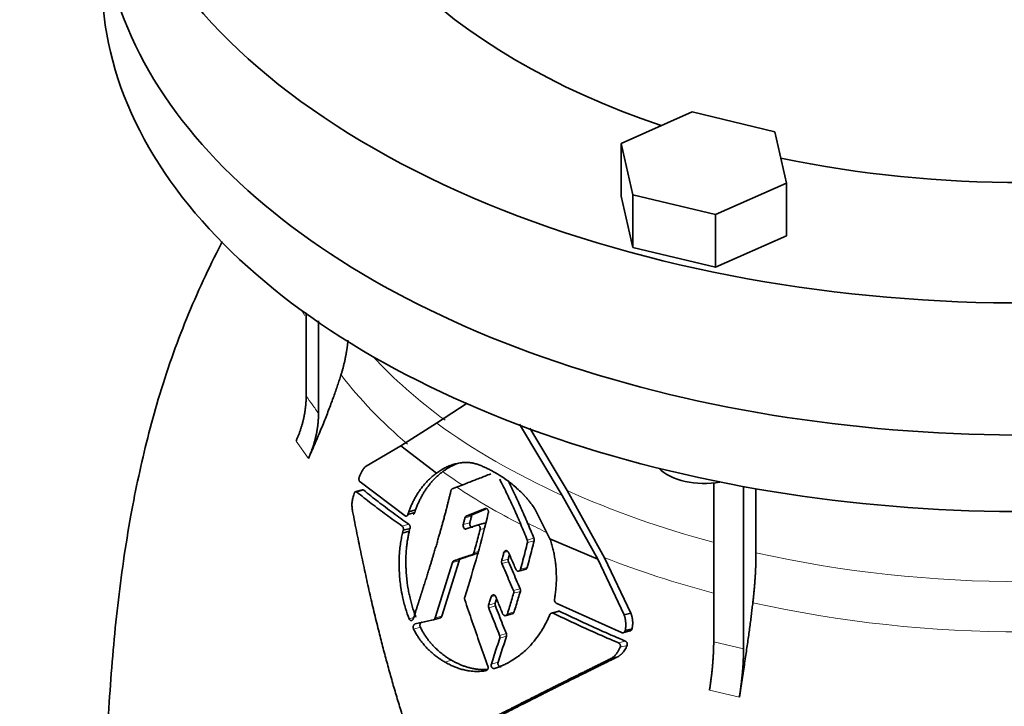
# Model space of a CAD drawing. Header units: millimetres. Extents: x 452 to 1336, y -1172 to 1297.
# Tile 10 of 27: x 1032 to 1184, y -485 to -379. Entities that reach past the tile are written whole.
import ezdxf

# ---------------------------------------------------------------- set-up
doc = ezdxf.new("R2010")
doc.units = ezdxf.units.MM
doc.layers.add('VSI344-454_FLANG', color=7, linetype='Continuous')
doc.layers.add('VSI344-454_TESTA', color=7, linetype='Continuous')

# ---------------------------------------------------------------- blocks, each defined once
blk = doc.blocks.new('SE4')
at = {"layer": 'VSI344-454_FLANG', "color": 7, "linetype": 'Continuous', "lineweight": 35}
for p, q in [((1135.8, -393.57), (1124.81, -398.44)), ((1148.6, -396.63), (1135.8, -393.57)), ((1150.41, -404.56), (1148.6, -396.63)), ((1124.81, -398.44), (1124.81, -406.6)), ((1124.81, -398.44), (1126.62, -406.37)), ((1139.42, -409.43), (1150.41, -404.56)), ((1150.41, -404.56), (1150.41, -412.72)), ((1124.81, -406.6), (1126.62, -414.53)), ((1126.62, -406.37), (1126.62, -414.53)), ((1126.62, -406.37), (1139.42, -409.43)), ((1139.42, -409.43), (1139.42, -417.59)), ((1139.42, -417.59), (1150.41, -412.72)), ((1126.62, -414.53), (1139.42, -417.59))]:
    blk.add_line(p, q, dxfattribs=at)
for centre, major_axis, start_param, end_param in [((1186.98, -340.85), (-110.25, 0), 2.103318, 6.283185), ((1186.98, -340.85), (142.5, 0), 2.772791, 5.290477), ((1186.98, -340.85), (-110.25, 0), 0, 1.038274), ((1186.98, -361.27), (142.5, 0), 3.141593, 5.290477), ((1186.98, -340.85), (-110.25, 0), 1.224323, 1.91727)]:
    blk.add_ellipse(centre, major_axis=major_axis, ratio=0.57735, start_param=start_param, end_param=end_param, dxfattribs=at)
at = {"layer": 'VSI344-454_TESTA', "color": 7, "linetype": 'Continuous', "lineweight": 35}
for p, q in [((1076.08, -424.62), (1076.08, -437.54)), ((1077.99, -425.89), (1077.99, -440.21)), ((1096.27, -441.69), (1100.97, -438.6)), ((1090.73, -445.19), (1096.27, -441.69)), ((1109.08, -441.84), (1115.69, -452.87)), ((1116.46, -452.12), (1110.69, -442.48)), ((1085.38, -448.35), (1090.73, -445.19)), ((1090.73, -445.19), (1096.22, -449.44)), ((1091.39, -456.03), (1084.42, -450.78)), ((1139.13, -450.85), (1139.13, -475.51)), ((1084.82, -452.01), (1083.62, -452.33)), ((1098.69, -451.85), (1099.36, -451.59)), ((1122.26, -462.51), (1116.46, -452.12)), ((1143.75, -451.43), (1143.75, -476.61)), ((1145.67, -451.85), (1145.67, -461.75)), ((1115.69, -452.87), (1121.2, -462.74)), ((1091.97, -455.4), (1091.83, -455.81)), ((1093.01, -455.12), (1091.97, -455.4)), ((1092.87, -455.53), (1093.01, -455.12)), ((1103.76, -454.89), (1100.85, -456.07)), ((1101.88, -455.8), (1103.85, -455)), ((1113.8, -459.57), (1111.47, -454.96)), ((1091.83, -455.81), (1092.87, -455.53)), ((1101.88, -455.8), (1100.85, -456.07)), ((1091.1, -458.26), (1090.99, -458.69)), ((1092.04, -458.41), (1090.99, -458.69)), ((1091.1, -458.26), (1092.15, -457.98)), ((1092.04, -458.41), (1092.14, -457.98)), ((1100.84, -458.06), (1102.52, -457.48)), ((1103.62, -457.18), (1102.39, -457.51)), ((1113.8, -459.57), (1121.2, -462.74)), ((1097.07, -471.54), (1099.75, -462.98)), ((1099.99, -462.69), (1098.95, -462.97)), ((1121.2, -462.74), (1125.26, -471.36)), ((1126.32, -471.07), (1122.26, -462.51)), ((1098.72, -463.25), (1096.03, -471.82)), ((1108.93, -464.58), (1110.13, -464.26)), ((1124.86, -474.09), (1114.77, -469.52)), ((1095.76, -472.11), (1096.88, -471.81)), ((1106.89, -471.48), (1108.11, -471.15)), ((1115.15, -470.77), (1113.92, -471.1)), ((1126.33, -471.07), (1125.27, -471.35)), ((1125.44, -473.76), (1126.5, -473.48)), ((1125.03, -474.14), (1126.2, -473.83)), ((1124.28, -477.83), (1123.22, -478.11))]:
    blk.add_line(p, q, dxfattribs=at)
at = {"layer": 'VSI344-454_TESTA', "color": 4, "linetype": 'Continuous', "lineweight": 9}
for p, q in [((1074.51, -444.5), (1076.43, -447.16)), ((1083.92, -452.35), (1084.98, -452.06)), ((1101.67, -456.07), (1100.65, -456.35)), ((1090.92, -457.61), (1091.97, -457.33)), ((1101.41, -457.09), (1100.38, -457.37)), ((1102.99, -458.16), (1103.64, -457.99)), ((1110.29, -459.77), (1111.32, -459.49)), ((1110.33, -460.15), (1111.36, -459.87)), ((1102.03, -461.73), (1102.71, -461.55)), ((1107.28, -461.54), (1106.68, -461.7)), ((1099.75, -462.98), (1098.72, -463.25)), ((1101.79, -462.01), (1102.82, -461.74)), ((1107.36, -462.71), (1106.33, -462.98)), ((1107.39, -463.12), (1106.36, -463.4)), ((1109.25, -464.28), (1110.28, -464)), ((1108.15, -467.59), (1109.19, -467.31)), ((1105.36, -468.37), (1104.7, -468.55)), ((1108.18, -468), (1109.22, -467.72)), ((1105.34, -469.56), (1104.31, -469.84)), ((1105.36, -469.97), (1104.32, -470.25)), ((1092.71, -471.77), (1092.01, -471.96)), ((1096.03, -471.82), (1097.07, -471.54)), ((1107.22, -471.17), (1108.25, -470.89)), ((1114.31, -471.09), (1115.35, -470.81)), ((1093.75, -473.26), (1092.7, -473.54)), ((1106.01, -474.53), (1107.05, -474.25)), ((1106.03, -474.94), (1107.07, -474.66)), ((1124.39, -475.67), (1125.45, -475.39)), ((1124.66, -476.36), (1125.72, -476.08)), ((1139.13, -475.51), (1143.75, -476.61)), ((1098.58, -478.36), (1097.54, -478.64)), ((1105.78, -478.67), (1104.73, -478.95)), ((1138.48, -482.99), (1143.1, -484.09))]:
    blk.add_line(p, q, dxfattribs=at)
at = {"layer": 'VSI344-454_TESTA', "color": 7, "linetype": 'Continuous', "lineweight": 35}
for centre, major_axis, start_param, end_param in [((1186.98, -361.27), (142.5, 0), 3.141593, 5.290477), ((1186.98, -373.11), (142.5, 0), 3.141593, 5.290477), ((1137.61, -446.41), (-8, 0), 0.514148, 1.885753)]:
    blk.add_ellipse(centre, major_axis=major_axis, ratio=0.57735, start_param=start_param, end_param=end_param, dxfattribs=at)
at = {"layer": 'VSI344-454_TESTA', "color": 4, "linetype": 'Continuous', "lineweight": 9}
for centre, major_axis, start_param, end_param in [((1186.98, -407.44), (115.26, 0), 3.398645, 3.409489), ((1186.98, -400.4), (-114, 0), 0.490111, 0.669286), ((1186.98, -407.44), (-115.26, 0), 0.41439, 0.598473), ((1186.98, -400.4), (-115.5, 0), 0.667535, 0.905636), ((1186.98, -407.44), (-115.26, 0), 0.678203, 0.720353), ((1186.98, -407.09), (-116.7, 0), 0.721598, 0.842309), ((1186.98, -400.4), (-114, 0), 0.90392, 1.137082), ((1186.98, -407.44), (-115.26, 0), 0.843396, 0.877131), ((1186.98, -407.44), (-115.26, 0), 0.974671, 1.142618), ((1186.98, -400.4), (114, 0), 4.341621, 5.083156), ((1186.98, -407.44), (-115.26, 0), 1.199788, 1.941804)]:
    blk.add_ellipse(centre, major_axis=major_axis, ratio=0.57735, start_param=start_param, end_param=end_param, dxfattribs=at)
at = {"layer": 'VSI344-454_TESTA', "color": 7, "linetype": 'Continuous', "lineweight": 35}
for points, degree, knots in [([(1063.1, -413.63), (1063.03, -413.75), (1062.02, -415.73), (1060.1, -419.66), (1057.53, -425.54), (1055.21, -431.66), (1053.21, -437.82), (1051.53, -443.94), (1050.13, -449.92), (1048.87, -456.28), (1047.79, -462.97), (1046.89, -469.94), (1046.19, -476.94), (1045.65, -484.04), (1045.27, -490.94), (1045.02, -497.36), (1044.86, -503.21), (1044.77, -507.87), (1044.7, -511.67), (1044.64, -515.03), (1044.62, -517.54), (1044.62, -518.78), (1044.62, -518.82)], 3, [0.269852, 0.269852, 0.269852, 0.269852, 0.2724769, 0.3128189, 0.3541533, 0.3956876, 0.4389078, 0.4785031, 0.5178277, 0.5576917, 0.605019, 0.6510091, 0.6981551, 0.7476382, 0.798632, 0.8435302, 0.8837968, 0.9260948, 0.950205, 0.9736963, 0.9992246, 1, 1, 1, 1]), ([(1081.47, -434.23), (1082.05, -432.38), (1082.34, -430.54), (1082.48, -429.69), (1082.55, -428.85)], 2, [0, 0, 0, 0.5, 0.5, 0.7323305, 0.7323305, 0.7323305]), ([(1081.47, -434.23), (1081.39, -434.49), (1081.22, -435.03), (1080.95, -435.84), (1080.65, -436.69), (1080.34, -437.58), (1080, -438.5), (1079.64, -439.46), (1079.26, -440.45), (1078.85, -441.48), (1078.42, -442.54), (1077.96, -443.65), (1077.47, -444.78), (1076.96, -445.96), (1076.61, -446.76), (1076.43, -447.16)], 3, [0, 0, 0, 0, 0.060219, 0.1231, 0.188668, 0.256955, 0.327993, 0.401816, 0.478463, 0.557973, 0.640388, 0.725752, 0.814111, 0.90551, 1, 1, 1, 1]), ([(1074.51, -444.5), (1075.29, -442.75), (1075.68, -441), (1076.08, -439.24), (1076.08, -437.54)], 2, [0, 0, 0, 0.500132, 0.500132, 1, 1, 1]), ([(1077.99, -440.21), (1077.99, -441.91), (1077.6, -443.66), (1077.2, -445.42), (1076.43, -447.16)], 2, [0, 0, 0, 0.499868, 0.499868, 1, 1, 1]), ([(1101.96, -447.88), (1101.89, -447.87), (1101.74, -447.84), (1101.5, -447.82), (1101.25, -447.79), (1100.99, -447.78), (1100.72, -447.78), (1100.43, -447.79), (1100.09, -447.82), (1099.69, -447.88), (1099.3, -447.96), (1098.8, -448.09), (1098.22, -448.29), (1097.59, -448.58), (1097.08, -448.87), (1096.64, -449.14), (1096.36, -449.34), (1096.22, -449.44)], 3, [0, 0, 0, 0, 0.035469, 0.073247, 0.113368, 0.155868, 0.200777, 0.248126, 0.301729, 0.376079, 0.45126, 0.504147, 0.640653, 0.757772, 0.842597, 0.92337, 1, 1, 1, 1]), ([(1084.3, -450.06), (1084.33, -449.97), (1084.39, -449.81), (1084.49, -449.58), (1084.58, -449.36), (1084.68, -449.17), (1084.79, -448.98), (1084.92, -448.79), (1085.06, -448.6), (1085.21, -448.45), (1085.32, -448.38), (1085.37, -448.35)], 3, [0, 0, 0, 0, 0.117532, 0.229212, 0.33436, 0.43261, 0.523843, 0.650327, 0.771212, 0.88734, 1, 1, 1, 1]), ([(1093, -455.12), (1093.04, -455.03), (1093.1, -454.84), (1093.21, -454.57), (1093.32, -454.29), (1093.44, -454.03), (1093.56, -453.76), (1093.69, -453.51), (1093.82, -453.25), (1093.95, -453), (1094.09, -452.75), (1094.24, -452.51), (1094.38, -452.27), (1094.54, -452.04), (1094.69, -451.81), (1094.91, -451.51), (1095.19, -451.15), (1095.55, -450.72), (1095.94, -450.31), (1096.34, -449.91), (1096.77, -449.53), (1097.07, -449.3), (1097.22, -449.19)], 3, [0, 0, 0, 0, 0.035015, 0.070162, 0.105454, 0.140901, 0.176515, 0.212303, 0.248274, 0.284432, 0.320783, 0.357331, 0.394079, 0.431028, 0.468179, 0.50553, 0.581583, 0.660209, 0.741403, 0.825137, 0.911361, 1, 1, 1, 1]), ([(1097.22, -449.19), (1097.29, -449.14), (1097.43, -449.04), (1097.64, -448.89), (1097.86, -448.75), (1098.08, -448.61), (1098.31, -448.48), (1098.68, -448.28), (1099.08, -448.1), (1099.39, -447.97), (1099.49, -447.94)], 3, [0, 0, 0, 0, 0.0378546, 0.0767734, 0.1167484, 0.1577691, 0.1998227, 0.242894, 0.3598598, 0.4121597, 0.4121597, 0.4121597, 0.4121597]), ([(1111.47, -454.96), (1111.41, -454.87), (1111.29, -454.7), (1111.11, -454.45), (1110.94, -454.22), (1110.78, -454), (1110.63, -453.81), (1110.48, -453.63), (1110.35, -453.47), (1110.22, -453.32), (1110.11, -453.19), (1110, -453.08), (1109.91, -452.97), (1109.83, -452.89), (1109.76, -452.81), (1109.45, -452.49), (1108.91, -451.96), (1108.13, -451.28), (1107.18, -450.54), (1106.05, -449.76), (1104.99, -449.15), (1104.19, -448.75), (1103.65, -448.49), (1103.09, -448.26), (1102.53, -448.05), (1102.15, -447.94), (1101.96, -447.88)], 3, [0, 0, 0, 0, 0.023408, 0.045495, 0.066267, 0.08573, 0.103886, 0.120734, 0.136272, 0.150498, 0.163408, 0.175, 0.185269, 0.194211, 0.201824, 0.208105, 0.293106, 0.373501, 0.449142, 0.581205, 0.713645, 0.768118, 0.824122, 0.881537, 0.94022, 1, 1, 1, 1]), ([(1084.3, -450.06), (1084.29, -450.08), (1084.28, -450.12), (1084.26, -450.19), (1084.25, -450.25), (1084.25, -450.32), (1084.25, -450.39), (1084.26, -450.49), (1084.29, -450.6), (1084.35, -450.71), (1084.4, -450.76), (1084.42, -450.78)], 3, [0, 0, 0, 0, 0.084422, 0.165946, 0.246194, 0.32687, 0.409652, 0.496096, 0.666594, 0.830213, 1, 1, 1, 1]), ([(1096.22, -449.44), (1096.14, -449.51), (1095.97, -449.63), (1095.72, -449.83), (1095.48, -450.04), (1095.25, -450.25), (1095.03, -450.47), (1094.81, -450.69), (1094.6, -450.92), (1094.39, -451.15), (1094.19, -451.38), (1094, -451.62), (1093.77, -451.93), (1093.5, -452.31), (1093.2, -452.78), (1092.91, -453.27), (1092.65, -453.78), (1092.4, -454.3), (1092.17, -454.84), (1092.03, -455.21), (1091.96, -455.4)], 3, [0, 0, 0, 0, 0.048918, 0.097127, 0.144611, 0.191357, 0.237355, 0.282595, 0.327071, 0.370778, 0.413715, 0.455879, 0.497274, 0.57131, 0.644563, 0.717042, 0.788771, 0.859795, 0.930177, 1, 1, 1, 1]), ([(1110.34, -457.14), (1110, -456.36), (1109.32, -454.79), (1108.32, -452.63), (1107.65, -451.26), (1107.36, -450.68)], 3, [0, 0, 0, 0, 0.3333333, 0.6666667, 0.9158048, 0.9158048, 0.9158048, 0.9158048]), ([(1083.92, -452.35), (1083.91, -452.34), (1083.88, -452.32), (1083.84, -452.3), (1083.79, -452.29), (1083.74, -452.3), (1083.68, -452.32), (1083.62, -452.37), (1083.57, -452.43), (1083.53, -452.5), (1083.51, -452.56), (1083.5, -452.59)], 3, [0, 0, 0, 0, 0.08625, 0.171682, 0.257868, 0.382817, 0.507255, 0.630143, 0.752988, 0.876537, 1, 1, 1, 1]), ([(1084.8, -452.02), (1084.8, -452.02), (1084.82, -452.01), (1084.86, -452.01), (1084.93, -452.02), (1084.96, -452.05), (1084.98, -452.06)], 3, [0.6083282, 0.6083282, 0.6083282, 0.6083282, 0.6213738, 0.7454861, 0.8727844, 1, 1, 1, 1]), ([(1092.66, -471.93), (1093.27, -470.03), (1093.43, -469.54), (1093.87, -468.16), (1094.21, -467.09), (1095.11, -464.27), (1095.78, -462.05), (1096.59, -459.36), (1097.24, -457), (1097.94, -454.43), (1098.48, -452.13)], 2, [0, 0, 0, 0.125, 0.125, 0.25, 0.25, 0.5, 0.5, 0.75, 0.75, 1, 1, 1]), ([(1098.69, -451.85), (1098.67, -451.86), (1098.64, -451.88), (1098.6, -451.91), (1098.55, -451.96), (1098.51, -452.03), (1098.49, -452.09), (1098.48, -452.13)], 3, [0, 0, 0, 0, 0.16747, 0.33309, 0.500577, 0.750185, 1, 1, 1, 1]), ([(1083.27, -455.34), (1083.25, -455.23), (1083.22, -455), (1083.18, -454.66), (1083.16, -454.32), (1083.17, -453.96), (1083.23, -453.61), (1083.33, -453.15), (1083.43, -452.82), (1083.5, -452.59)], 3, [0, 0, 0, 0, 0.128357, 0.246909, 0.365609, 0.495543, 0.61697, 0.739244, 1, 1, 1, 1]), ([(1092.99, -493), (1092.85, -492.62), (1092.59, -491.86), (1092.21, -490.72), (1091.83, -489.57), (1091.45, -488.42), (1091.08, -487.25), (1090.72, -486.08), (1090.36, -484.91), (1090, -483.73), (1089.65, -482.54), (1089.31, -481.34), (1088.97, -480.14), (1088.64, -478.93), (1088.31, -477.72), (1087.98, -476.49), (1087.67, -475.26), (1087.22, -473.5), (1086.65, -471.17), (1085.96, -468.22), (1085.28, -465.16), (1084.6, -461.99), (1083.93, -458.7), (1083.49, -456.48), (1083.27, -455.34)], 3, [0, 0, 0, 0, 0.030328, 0.060804, 0.091429, 0.122206, 0.153136, 0.184222, 0.215465, 0.246867, 0.278431, 0.310158, 0.342051, 0.374109, 0.406337, 0.438735, 0.471305, 0.504049, 0.578996, 0.657008, 0.738102, 0.822291, 0.909586, 1, 1, 1, 1]), ([(1103.76, -454.89), (1103.78, -454.89), (1103.81, -454.88), (1103.88, -454.87), (1103.97, -454.89), (1104.07, -454.95), (1104.16, -455.04), (1104.23, -455.16), (1104.27, -455.3), (1104.28, -455.42), (1104.28, -455.51), (1104.27, -455.55), (1104.26, -455.58)], 3, [0, 0, 0, 0, 0.062353, 0.125158, 0.24996, 0.374797, 0.499677, 0.624614, 0.749589, 0.874588, 0.937494, 1, 1, 1, 1]), ([(1091.39, -456.03), (1091.41, -456.04), (1091.44, -456.06), (1091.49, -456.07), (1091.54, -456.08), (1091.59, -456.07), (1091.67, -456.04), (1091.76, -455.97), (1091.81, -455.86), (1091.83, -455.81)], 3, [0, 0, 0, 0, 0.103611, 0.203327, 0.301591, 0.400957, 0.503894, 0.751518, 1, 1, 1, 1]), ([(1092.87, -455.53), (1092.86, -455.55), (1092.85, -455.58), (1092.82, -455.63), (1092.79, -455.69), (1092.74, -455.73), (1092.69, -455.77), (1092.65, -455.78), (1092.64, -455.79)], 3, [0, 0, 0, 0, 0.0839859, 0.1675093, 0.2519587, 0.3762034, 0.5005829, 0.5935408, 0.5935408, 0.5935408, 0.5935408]), ([(1100.65, -456.35), (1100.65, -456.32), (1100.66, -456.28), (1100.69, -456.22), (1100.73, -456.16), (1100.78, -456.11), (1100.83, -456.08), (1100.85, -456.07)], 3, [0, 0, 0, 0, 0.167832, 0.333794, 0.501453, 0.750788, 1, 1, 1, 1]), ([(1101.88, -455.8), (1101.87, -455.81), (1101.83, -455.82), (1101.79, -455.85), (1101.75, -455.9), (1101.7, -455.97), (1101.68, -456.04), (1101.67, -456.07)], 3, [0, 0, 0, 0, 0.166832, 0.332012, 0.499081, 0.749367, 1, 1, 1, 1]), ([(1091.1, -458.26), (1091.11, -458.24), (1091.12, -458.2), (1091.12, -458.13), (1091.13, -458.06), (1091.12, -457.97), (1091.1, -457.88), (1091.07, -457.79), (1091.03, -457.72), (1090.98, -457.65), (1090.94, -457.62), (1090.92, -457.61)], 3, [0, 0, 0, 0, 0.083676, 0.167034, 0.251419, 0.376349, 0.501804, 0.626849, 0.751332, 0.876067, 1, 1, 1, 1]), ([(1093.05, -471.68), (1093.01, -471.57), (1092.92, -471.33), (1092.79, -470.98), (1092.66, -470.6), (1092.54, -470.21), (1092.42, -469.81), (1092.31, -469.39), (1092.2, -468.96), (1092.07, -468.4), (1091.92, -467.7), (1091.79, -466.92), (1091.67, -466.07), (1091.58, -465.17), (1091.53, -464.27), (1091.5, -463.4), (1091.51, -462.59), (1091.54, -461.77), (1091.6, -461.02), (1091.68, -460.31), (1091.78, -459.64), (1091.9, -459.01), (1091.99, -458.61), (1092.03, -458.41)], 3, [0, 0, 0, 0, 0.02826, 0.057418, 0.087472, 0.118419, 0.150254, 0.182969, 0.216554, 0.250998, 0.310069, 0.375912, 0.427432, 0.500644, 0.573156, 0.625373, 0.691441, 0.750209, 0.805071, 0.857422, 0.907318, 0.95482, 1, 1, 1, 1]), ([(1091.97, -457.33), (1091.98, -457.34), (1092, -457.36), (1092.04, -457.39), (1092.08, -457.45), (1092.11, -457.51), (1092.14, -457.6), (1092.16, -457.69), (1092.17, -457.79), (1092.17, -457.89), (1092.15, -457.95), (1092.15, -457.98)], 3, [0, 0, 0, 0, 0.082749, 0.16522, 0.248732, 0.373164, 0.49838, 0.623857, 0.748892, 0.874795, 1, 1, 1, 1]), ([(1100.84, -458.06), (1100.81, -458.07), (1100.74, -458.09), (1100.6, -458.05), (1100.45, -457.91), (1100.37, -457.69), (1100.35, -457.5), (1100.37, -457.41), (1100.38, -457.37)], 3, [0, 0, 0, 0, 0.124721, 0.24865, 0.50038, 0.748839, 0.874692, 1, 1, 1, 1]), ([(1101.41, -457.09), (1101.4, -457.14), (1101.38, -457.23), (1101.39, -457.37), (1101.43, -457.51), (1101.49, -457.63), (1101.57, -457.72), (1101.67, -457.78), (1101.77, -457.81), (1101.84, -457.79), (1101.87, -457.79)], 3, [0, 0, 0, 0, 0.12575, 0.251408, 0.377042, 0.502526, 0.627755, 0.752499, 0.8765, 1, 1, 1, 1]), ([(1102.99, -458.16), (1103, -458.14), (1103.01, -458.1), (1103.02, -458.01), (1103.01, -457.89), (1102.97, -457.75), (1102.9, -457.64), (1102.82, -457.54), (1102.72, -457.48), (1102.63, -457.46), (1102.57, -457.46), (1102.53, -457.47), (1102.52, -457.48)], 3, [0, 0, 0, 0, 0.062709, 0.125843, 0.25116, 0.376322, 0.501352, 0.626278, 0.751007, 0.875429, 0.937895, 1, 1, 1, 1]), ([(1103.55, -457.2), (1103.56, -457.2), (1103.59, -457.19), (1103.65, -457.18), (1103.7, -457.19), (1103.76, -457.21), (1103.8, -457.24), (1103.83, -457.26)], 3, [0, 0, 0, 0, 0.0629499, 0.1246998, 0.186508, 0.2496293, 0.3551818, 0.3551818, 0.3551818, 0.3551818]), ([(1090.99, -458.69), (1090.93, -458.97), (1090.79, -459.56), (1090.65, -460.49), (1090.52, -461.63), (1090.44, -463.11), (1090.48, -465.01), (1090.68, -466.87), (1091.01, -468.7), (1091.41, -470.32), (1091.82, -471.44), (1092.01, -471.96)], 3, [0, 0, 0, 0, 0.065392, 0.135018, 0.209054, 0.31821, 0.459165, 0.624086, 0.727787, 0.872222, 1, 1, 1, 1]), ([(1110.33, -460.15), (1110.33, -460.13), (1110.34, -460.09), (1110.35, -460.02), (1110.34, -459.95), (1110.33, -459.86), (1110.31, -459.8), (1110.29, -459.77)], 3, [0, 0, 0, 0, 0.167837, 0.334108, 0.5018, 0.750897, 1, 1, 1, 1]), ([(1111.32, -459.49), (1111.33, -459.51), (1111.35, -459.55), (1111.36, -459.62), (1111.37, -459.69), (1111.37, -459.78), (1111.36, -459.84), (1111.36, -459.87)], 3, [0, 0, 0, 0, 0.166639, 0.331867, 0.498628, 0.749157, 1, 1, 1, 1]), ([(1114.49, -468.93), (1114.52, -468.79), (1114.56, -468.53), (1114.62, -468.13), (1114.67, -467.73), (1114.71, -467.33), (1114.75, -466.92), (1114.77, -466.52), (1114.79, -466.12), (1114.8, -465.72), (1114.79, -465.31), (1114.78, -464.91), (1114.77, -464.51), (1114.73, -464), (1114.67, -463.37), (1114.56, -462.63), (1114.43, -461.87), (1114.26, -461.11), (1114.05, -460.34), (1113.89, -459.83), (1113.8, -459.57)], 3, [0, 0, 0, 0, 0.0436, 0.087048, 0.130354, 0.173526, 0.216573, 0.259505, 0.302334, 0.345068, 0.38772, 0.4303, 0.472822, 0.515297, 0.592533, 0.671051, 0.750942, 0.832313, 0.915286, 1, 1, 1, 1]), ([(1106.68, -461.7), (1106.69, -461.68), (1106.7, -461.64), (1106.73, -461.58), (1106.76, -461.53), (1106.82, -461.47), (1106.9, -461.42), (1107, -461.4), (1107.12, -461.42), (1107.22, -461.48), (1107.32, -461.57), (1107.36, -461.65), (1107.38, -461.69)], 3, [0, 0, 0, 0, 0.062966, 0.124796, 0.186784, 0.250209, 0.375117, 0.49931, 0.626183, 0.752696, 0.875851, 1, 1, 1, 1]), ([(1098.72, -463.25), (1098.72, -463.24), (1098.73, -463.2), (1098.75, -463.16), (1098.78, -463.11), (1098.82, -463.06), (1098.88, -463.01), (1098.93, -462.98), (1098.95, -462.97)], 3, [0, 0, 0, 0, 0.126744, 0.251719, 0.376563, 0.502917, 0.751732, 1, 1, 1, 1]), ([(1099.99, -462.69), (1099.97, -462.7), (1099.95, -462.71), (1099.91, -462.73), (1099.88, -462.76), (1099.83, -462.81), (1099.79, -462.88), (1099.76, -462.94), (1099.75, -462.98)], 3, [0, 0, 0, 0, 0.124852, 0.248233, 0.371769, 0.49708, 0.748235, 1, 1, 1, 1]), ([(1101.79, -462.01), (1101.8, -462.01), (1101.83, -462), (1101.87, -461.97), (1101.9, -461.95), (1101.95, -461.9), (1101.99, -461.83), (1102.01, -461.76), (1102.03, -461.73)], 3, [0, 0, 0, 0, 0.125329, 0.249125, 0.373003, 0.498576, 0.74923, 1, 1, 1, 1]), ([(1106.36, -463.4), (1106.35, -463.37), (1106.34, -463.33), (1106.32, -463.26), (1106.31, -463.18), (1106.31, -463.09), (1106.32, -463.02), (1106.33, -462.98)], 3, [0, 0, 0, 0, 0.164207, 0.326866, 0.491238, 0.745542, 1, 1, 1, 1]), ([(1107.36, -462.71), (1107.36, -462.73), (1107.35, -462.77), (1107.34, -462.84), (1107.34, -462.93), (1107.36, -463.02), (1107.38, -463.09), (1107.39, -463.12)], 3, [0, 0, 0, 0, 0.167612, 0.333466, 0.500978, 0.750572, 1, 1, 1, 1]), ([(1107.36, -462.71), (1107.42, -462.49), (1107.48, -462.27), (1107.54, -462.06), (1107.54, -462.05)], 3, [0, 0, 0, 0, 0.5, 0.5092743, 0.5092743, 0.5092743, 0.5092743]), ([(1145.19, -469.46), (1145.43, -467.41), (1145.55, -465.47), (1145.67, -463.54), (1145.67, -461.75)], 2, [0, 0, 0, 0.5, 0.5, 1, 1, 1]), ([(1108.53, -464.3), (1108.54, -464.32), (1108.56, -464.36), (1108.6, -464.42), (1108.64, -464.46), (1108.71, -464.52), (1108.8, -464.57), (1108.92, -464.59), (1109.03, -464.56), (1109.12, -464.5), (1109.2, -464.41), (1109.23, -464.32), (1109.25, -464.28)], 3, [0, 0, 0, 0, 0.063279, 0.124964, 0.186389, 0.248902, 0.37582, 0.50344, 0.627237, 0.751955, 0.876448, 1, 1, 1, 1]), ([(1110.28, -464), (1110.27, -464.03), (1110.26, -464.07), (1110.23, -464.13), (1110.19, -464.18), (1110.14, -464.24), (1110.08, -464.27), (1110.04, -464.29), (1110.03, -464.29)], 3, [0, 0, 0, 0, 0.0635375, 0.125825, 0.1881816, 0.2519239, 0.3777756, 0.4008667, 0.4008667, 0.4008667, 0.4008667]), ([(1108.18, -468), (1108.19, -467.98), (1108.2, -467.93), (1108.2, -467.86), (1108.2, -467.78), (1108.19, -467.68), (1108.17, -467.62), (1108.15, -467.59)], 3, [0, 0, 0, 0, 0.168526, 0.335046, 0.503023, 0.75174, 1, 1, 1, 1]), ([(1109.19, -467.31), (1109.2, -467.33), (1109.21, -467.37), (1109.23, -467.44), (1109.24, -467.52), (1109.24, -467.62), (1109.22, -467.69), (1109.22, -467.72)], 3, [0, 0, 0, 0, 0.163722, 0.326003, 0.490132, 0.74473, 1, 1, 1, 1]), ([(1100.61, -468.62), (1100.61, -468.64), (1100.6, -468.68), (1100.59, -468.75), (1100.58, -468.83), (1100.59, -468.92), (1100.61, -468.98), (1100.62, -469.02)], 3, [0, 0, 0, 0, 0.164621, 0.327709, 0.492135, 0.746371, 1, 1, 1, 1]), ([(1104.7, -468.55), (1104.71, -468.53), (1104.73, -468.49), (1104.76, -468.43), (1104.79, -468.37), (1104.85, -468.32), (1104.94, -468.26), (1105.05, -468.24), (1105.16, -468.26), (1105.27, -468.32), (1105.36, -468.42), (1105.4, -468.5), (1105.42, -468.54)], 3, [0, 0, 0, 0, 0.06381, 0.126263, 0.188678, 0.252375, 0.378548, 0.504124, 0.629235, 0.754264, 0.876896, 1, 1, 1, 1]), ([(1105.34, -469.56), (1105.41, -469.34), (1105.48, -469.12), (1105.55, -468.89), (1105.55, -468.88)], 3, [0, 0, 0, 0, 0.5, 0.5294176, 0.5294176, 0.5294176, 0.5294176]), ([(1114.49, -468.93), (1114.49, -468.95), (1114.48, -469), (1114.48, -469.07), (1114.49, -469.14), (1114.51, -469.21), (1114.55, -469.31), (1114.63, -469.44), (1114.72, -469.5), (1114.77, -469.52)], 3, [0, 0, 0, 0, 0.102907, 0.202298, 0.30042, 0.399604, 0.502115, 0.750474, 1, 1, 1, 1]), ([(1104.32, -470.25), (1104.32, -470.22), (1104.3, -470.18), (1104.29, -470.11), (1104.28, -470.03), (1104.28, -469.94), (1104.3, -469.87), (1104.31, -469.84)], 3, [0, 0, 0, 0, 0.16391, 0.326464, 0.490836, 0.745226, 1, 1, 1, 1]), ([(1105.34, -469.56), (1105.34, -469.58), (1105.33, -469.62), (1105.32, -469.69), (1105.32, -469.78), (1105.33, -469.87), (1105.35, -469.94), (1105.36, -469.97)], 3, [0, 0, 0, 0, 0.168129, 0.334457, 0.502302, 0.751397, 1, 1, 1, 1]), ([(1145.19, -469.46), (1145.15, -469.75), (1145.08, -470.34), (1144.97, -471.24), (1144.85, -472.2), (1144.72, -473.19), (1144.58, -474.22), (1144.43, -475.3), (1144.27, -476.42), (1144.1, -477.59), (1143.92, -478.8), (1143.73, -480.06), (1143.53, -481.36), (1143.32, -482.71), (1143.17, -483.63), (1143.1, -484.09)], 3, [0, 0, 0, 0, 0.060225, 0.123109, 0.188682, 0.256971, 0.328011, 0.401835, 0.478482, 0.557991, 0.640405, 0.725766, 0.814121, 0.905516, 1, 1, 1, 1]), ([(1092.66, -471.93), (1092.65, -471.95), (1092.64, -471.99), (1092.61, -472.05), (1092.57, -472.1), (1092.52, -472.15), (1092.44, -472.21), (1092.34, -472.23), (1092.24, -472.22), (1092.15, -472.16), (1092.06, -472.08), (1092.03, -472), (1092.01, -471.96)], 3, [0, 0, 0, 0, 0.063465, 0.12566, 0.187794, 0.251081, 0.375353, 0.499064, 0.623924, 0.748961, 0.873998, 1, 1, 1, 1]), ([(1095.76, -472.11), (1095.77, -472.11), (1095.8, -472.1), (1095.84, -472.08), (1095.89, -472.05), (1095.94, -472), (1095.99, -471.93), (1096.02, -471.86), (1096.03, -471.82)], 3, [0, 0, 0, 0, 0.125105, 0.248501, 0.372119, 0.497878, 0.748605, 1, 1, 1, 1]), ([(1097.07, -471.54), (1097.07, -471.56), (1097.05, -471.6), (1097.03, -471.65), (1097, -471.7), (1096.95, -471.75), (1096.89, -471.81), (1096.83, -471.82), (1096.8, -471.83)], 3, [0, 0, 0, 0, 0.12695, 0.251845, 0.376599, 0.503133, 0.751956, 1, 1, 1, 1]), ([(1105.22, -479.63), (1105.32, -479.6), (1105.53, -479.54), (1105.84, -479.42), (1106.16, -479.3), (1106.48, -479.16), (1106.81, -479.01), (1107.15, -478.85), (1107.48, -478.67), (1108.03, -478.35), (1108.96, -477.74), (1110.16, -476.73), (1111.28, -475.52), (1112.05, -474.48), (1112.56, -473.7), (1112.92, -473.1), (1113.24, -472.5), (1113.53, -471.9), (1113.7, -471.5), (1113.79, -471.31)], 3, [0, 0, 0, 0, 0.02808, 0.056914, 0.086499, 0.116828, 0.147901, 0.179717, 0.212275, 0.24558, 0.34117, 0.489344, 0.630554, 0.738356, 0.794536, 0.848778, 0.901099, 0.951507, 1, 1, 1, 1]), ([(1106.48, -471.18), (1106.5, -471.23), (1106.54, -471.31), (1106.67, -471.43), (1106.86, -471.5), (1107.05, -471.42), (1107.17, -471.3), (1107.2, -471.21), (1107.22, -471.17)], 3, [0, 0, 0, 0, 0.123664, 0.246411, 0.497463, 0.746927, 0.873761, 1, 1, 1, 1]), ([(1108.25, -470.89), (1108.24, -470.93), (1108.2, -471.02), (1108.12, -471.12), (1108.04, -471.16), (1108, -471.18)], 3, [0, 0, 0, 0, 0.1272432, 0.2546818, 0.3930996, 0.3930996, 0.3930996, 0.3930996]), ([(1114.31, -471.09), (1114.29, -471.09), (1114.26, -471.07), (1114.21, -471.06), (1114.15, -471.05), (1114.08, -471.06), (1114.01, -471.08), (1113.94, -471.12), (1113.88, -471.17), (1113.83, -471.23), (1113.8, -471.28), (1113.79, -471.31)], 3, [0, 0, 0, 0, 0.082967, 0.165673, 0.249342, 0.373952, 0.499349, 0.624786, 0.749741, 0.875167, 1, 1, 1, 1]), ([(1115.09, -470.79), (1115.1, -470.78), (1115.14, -470.78), (1115.2, -470.77), (1115.27, -470.78), (1115.32, -470.8), (1115.35, -470.81)], 3, [0.5775377, 0.5775377, 0.5775377, 0.5775377, 0.6262528, 0.7509812, 0.8758183, 1, 1, 1, 1]), ([(1125.26, -471.36), (1125.29, -471.41), (1125.33, -471.54), (1125.39, -471.72), (1125.43, -471.91), (1125.47, -472.11), (1125.5, -472.31), (1125.52, -472.51), (1125.54, -472.71), (1125.54, -472.92), (1125.53, -473.13), (1125.51, -473.34), (1125.48, -473.55), (1125.46, -473.69), (1125.45, -473.76)], 3, [0, 0, 0, 0, 0.077144, 0.155351, 0.234641, 0.315035, 0.39655, 0.479206, 0.563019, 0.648006, 0.734183, 0.821564, 0.910165, 1, 1, 1, 1]), ([(1126.51, -473.48), (1126.52, -473.41), (1126.54, -473.28), (1126.57, -473.09), (1126.59, -472.9), (1126.6, -472.7), (1126.6, -472.51), (1126.59, -472.32), (1126.57, -472.13), (1126.55, -471.95), (1126.52, -471.76), (1126.48, -471.59), (1126.44, -471.41), (1126.39, -471.24), (1126.35, -471.13), (1126.32, -471.07)], 3, [0, 0, 0, 0, 0.082904, 0.164766, 0.245597, 0.325409, 0.404213, 0.482023, 0.558851, 0.634711, 0.709616, 0.783583, 0.856625, 0.928759, 1, 1, 1, 1]), ([(1092.7, -473.54), (1092.7, -473.52), (1092.68, -473.48), (1092.66, -473.43), (1092.65, -473.36), (1092.64, -473.28), (1092.64, -473.17), (1092.67, -473.05), (1092.71, -472.93), (1092.78, -472.85), (1092.86, -472.78), (1092.91, -472.76), (1092.94, -472.75)], 3, [0, 0, 0, 0, 0.064055, 0.126997, 0.189862, 0.253688, 0.381042, 0.508557, 0.632366, 0.756188, 0.878525, 1, 1, 1, 1]), ([(1092.7, -473.54), (1092.75, -473.64), (1092.85, -473.83), (1093.01, -474.12), (1093.17, -474.39), (1093.34, -474.66), (1093.51, -474.93), (1093.69, -475.18), (1093.88, -475.43), (1094.07, -475.67), (1094.26, -475.91), (1094.46, -476.14), (1094.73, -476.44), (1095.09, -476.81), (1095.55, -477.23), (1096.02, -477.62), (1096.51, -477.99), (1097.02, -478.33), (1097.37, -478.54), (1097.54, -478.64)], 3, [0, 0, 0, 0, 0.042969, 0.08578, 0.128454, 0.171009, 0.21346, 0.255821, 0.298104, 0.340321, 0.382478, 0.424584, 0.466644, 0.554492, 0.642779, 0.731504, 0.820647, 0.910165, 1, 1, 1, 1]), ([(1093.98, -472.47), (1093.97, -472.48), (1093.94, -472.48), (1093.9, -472.51), (1093.86, -472.54), (1093.81, -472.58), (1093.75, -472.66), (1093.71, -472.77), (1093.68, -472.89), (1093.68, -473.02), (1093.7, -473.15), (1093.73, -473.22), (1093.75, -473.26)], 3, [0, 0, 0, 0, 0.062334, 0.123832, 0.185517, 0.248399, 0.372092, 0.496332, 0.621791, 0.747303, 0.873743, 1, 1, 1, 1]), ([(1098.58, -478.36), (1098.48, -478.3), (1098.27, -478.18), (1097.96, -477.99), (1097.66, -477.78), (1097.36, -477.57), (1097.07, -477.34), (1096.78, -477.11), (1096.5, -476.87), (1096.23, -476.62), (1095.96, -476.36), (1095.66, -476.05), (1095.33, -475.68), (1094.98, -475.24), (1094.64, -474.78), (1094.32, -474.3), (1094.02, -473.79), (1093.84, -473.44), (1093.75, -473.26)], 3, [0, 0, 0, 0, 0.053778, 0.107467, 0.161052, 0.214521, 0.267863, 0.32107, 0.374136, 0.427059, 0.479838, 0.532477, 0.609792, 0.687269, 0.764953, 0.842909, 0.921222, 1, 1, 1, 1]), ([(1126.51, -473.48), (1126.5, -473.5), (1126.49, -473.55), (1126.47, -473.61), (1126.43, -473.67), (1126.37, -473.74), (1126.3, -473.79), (1126.24, -473.82), (1126.2, -473.83), (1126.2, -473.83)], 3, [0.0003195, 0.0003195, 0.0003195, 0.0003195, 0.0814178, 0.1626674, 0.245387, 0.3690191, 0.4942971, 0.6204716, 0.6306348, 0.6306348, 0.6306348, 0.6306348]), ([(1106.03, -474.94), (1106.03, -474.92), (1106.04, -474.87), (1106.05, -474.8), (1106.05, -474.72), (1106.04, -474.63), (1106.02, -474.56), (1106.01, -474.53)], 3, [0, 0, 0, 0, 0.168888, 0.335732, 0.503899, 0.752326, 1, 1, 1, 1]), ([(1107.05, -474.25), (1107.06, -474.27), (1107.07, -474.31), (1107.09, -474.38), (1107.1, -474.46), (1107.09, -474.56), (1107.08, -474.63), (1107.07, -474.66)], 3, [0, 0, 0, 0, 0.163463, 0.32566, 0.489804, 0.744457, 1, 1, 1, 1]), ([(1124.86, -474.09), (1124.88, -474.1), (1124.93, -474.12), (1124.99, -474.13), (1125.05, -474.13), (1125.11, -474.12), (1125.17, -474.1), (1125.25, -474.07), (1125.34, -474), (1125.41, -473.9), (1125.43, -473.81), (1125.45, -473.76)], 3, [0, 0, 0, 0, 0.086868, 0.170562, 0.252673, 0.334884, 0.418871, 0.50621, 0.674735, 0.834793, 1, 1, 1, 1]), ([(1124.66, -476.36), (1124.63, -476.43), (1124.57, -476.57), (1124.47, -476.78), (1124.35, -476.98), (1124.22, -477.18), (1124.08, -477.38), (1123.91, -477.58), (1123.71, -477.78), (1123.48, -477.96), (1123.31, -478.06), (1123.22, -478.11)], 3, [0, 0, 0, 0, 0.094258, 0.191243, 0.290639, 0.392138, 0.495456, 0.611681, 0.734498, 0.863817, 1, 1, 1, 1]), ([(1124.28, -477.83), (1124.32, -477.8), (1124.4, -477.76), (1124.52, -477.69), (1124.63, -477.61), (1124.73, -477.53), (1124.82, -477.44), (1124.91, -477.36), (1125, -477.27), (1125.08, -477.17), (1125.21, -477.01), (1125.38, -476.76), (1125.57, -476.43), (1125.67, -476.19), (1125.72, -476.08)], 3, [0, 0, 0, 0, 0.061739, 0.122065, 0.181064, 0.238788, 0.295265, 0.350503, 0.404493, 0.457217, 0.508649, 0.678163, 0.842407, 1, 1, 1, 1]), ([(1124.66, -476.36), (1124.67, -476.34), (1124.68, -476.3), (1124.7, -476.23), (1124.7, -476.15), (1124.69, -476.06), (1124.66, -475.96), (1124.62, -475.87), (1124.55, -475.79), (1124.48, -475.72), (1124.42, -475.69), (1124.39, -475.67)], 3, [0, 0, 0, 0, 0.08401, 0.16737, 0.251806, 0.374676, 0.49698, 0.619813, 0.743838, 0.872043, 1, 1, 1, 1]), ([(1125.45, -475.39), (1125.47, -475.4), (1125.51, -475.42), (1125.56, -475.46), (1125.62, -475.51), (1125.68, -475.58), (1125.73, -475.67), (1125.76, -475.77), (1125.76, -475.88), (1125.76, -475.98), (1125.73, -476.04), (1125.72, -476.08)], 3, [0, 0, 0, 0, 0.085449, 0.170198, 0.255947, 0.379765, 0.502454, 0.624681, 0.747679, 0.874067, 1, 1, 1, 1]), ([(1138.48, -482.99), (1138.8, -480.99), (1138.96, -479.09), (1139.13, -477.2), (1139.13, -475.51)], 2, [0, 0, 0, 0.500132, 0.500132, 1, 1, 1]), ([(1143.75, -476.61), (1143.75, -478.31), (1143.58, -480.2), (1143.42, -482.09), (1143.1, -484.09)], 2, [0, 0, 0, 0.499849, 0.499849, 1, 1, 1]), ([(1123.22, -478.11), (1119.05, -480.16), (1115.5, -481.94), (1111.45, -483.96), (1107.91, -485.76), (1105.99, -486.73), (1104.19, -487.66), (1102.29, -488.64), (1100.48, -489.58), (1096.83, -491.49), (1093.49, -493.29)], 2, [0, 0, 0, 0.25, 0.25, 0.5, 0.5, 0.625, 0.625, 0.75, 0.75, 1, 1, 1]), ([(1094.52, -493.01), (1097.85, -491.22), (1101.5, -489.31), (1103.3, -488.37), (1105.19, -487.4), (1106.96, -486.49), (1108.86, -485.53), (1112.41, -483.72), (1116.47, -481.69), (1120.08, -479.9), (1124.28, -477.83)], 2, [0, 0, 0, 0.25, 0.25, 0.375, 0.375, 0.5, 0.5, 0.75, 0.75, 1, 1, 1]), ([(1097.54, -478.64), (1097.65, -478.7), (1097.86, -478.82), (1098.18, -478.99), (1098.51, -479.15), (1098.84, -479.3), (1099.17, -479.43), (1099.51, -479.56), (1099.85, -479.67), (1100.19, -479.77), (1100.53, -479.86), (1100.92, -479.94), (1101.37, -480.02), (1101.87, -480.07), (1102.37, -480.1), (1102.88, -480.09), (1103.39, -480.06), (1103.73, -480), (1103.9, -479.97)], 3, [0, 0, 0, 0, 0.054166, 0.108282, 0.162323, 0.21627, 0.270104, 0.323807, 0.377367, 0.430771, 0.48401, 0.53708, 0.613609, 0.690347, 0.767307, 0.844527, 0.922063, 1, 1, 1, 1]), ([(1104.12, -479.8), (1104.03, -479.8), (1103.85, -479.81), (1103.58, -479.82), (1103.31, -479.81), (1103.03, -479.8), (1102.76, -479.78), (1102.49, -479.75), (1102.22, -479.71), (1101.95, -479.66), (1101.68, -479.6), (1101.41, -479.54), (1101.14, -479.47), (1100.88, -479.39), (1100.61, -479.3), (1100.35, -479.21), (1100.09, -479.11), (1099.83, -479), (1099.58, -478.88), (1099.32, -478.76), (1099.07, -478.64), (1098.82, -478.5), (1098.66, -478.41), (1098.58, -478.36)], 3, [0.1256828, 0.1256828, 0.1256828, 0.1256828, 0.1663195, 0.2078566, 0.2493995, 0.2909566, 0.3325338, 0.3741358, 0.4157654, 0.4574239, 0.4991111, 0.5408257, 0.5825649, 0.6243249, 0.6661008, 0.7078866, 0.7496755, 0.79146, 0.8332317, 0.8749815, 0.9166997, 0.9583761, 1, 1, 1, 1]), ([(1104.2, -479.28), (1104.2, -479.29), (1104.22, -479.33), (1104.23, -479.39), (1104.23, -479.44), (1104.24, -479.52), (1104.23, -479.62), (1104.19, -479.72), (1104.14, -479.82), (1104.07, -479.89), (1103.99, -479.95), (1103.93, -479.96), (1103.9, -479.97)], 3, [0, 0, 0, 0, 0.062493, 0.124501, 0.186876, 0.250458, 0.374582, 0.4995, 0.624366, 0.748976, 0.875076, 1, 1, 1, 1]), ([(1105.22, -479.63), (1105.2, -479.64), (1105.16, -479.65), (1105.09, -479.65), (1105, -479.63), (1104.89, -479.57), (1104.81, -479.48), (1104.74, -479.36), (1104.71, -479.23), (1104.7, -479.11), (1104.72, -479.01), (1104.73, -478.97), (1104.73, -478.95)], 3, [0, 0, 0, 0, 0.063173, 0.126669, 0.25139, 0.374624, 0.497229, 0.620048, 0.744161, 0.870712, 0.935536, 1, 1, 1, 1]), ([(1105.78, -478.67), (1105.77, -478.69), (1105.76, -478.74), (1105.75, -478.81), (1105.75, -478.88), (1105.76, -478.97), (1105.78, -479.08), (1105.85, -479.2), (1105.93, -479.29), (1106.02, -479.34), (1106.09, -479.36), (1106.15, -479.37), (1106.21, -479.37), (1106.24, -479.36), (1106.26, -479.36)], 3, [0, 0, 0, 0, 0.064346, 0.129033, 0.192681, 0.255857, 0.37953, 0.503319, 0.62553, 0.747962, 0.810155, 0.872929, 0.936645, 1, 1, 1, 1])]:
    blk.add_open_spline(points, degree=degree, knots=knots, dxfattribs=at)
at = {"layer": 'VSI344-454_TESTA', "color": 4, "linetype": 'Continuous', "lineweight": 9}
blk.add_open_spline([(1076.08, -437.54), (1076.08, -437.54), (1076.08, -437.54), (1076.08, -437.54), (1076.4, -437.96), (1077.04, -438.83), (1077.68, -439.74), (1077.99, -440.21), (1077.99, -440.21), (1077.99, -440.21), (1077.99, -440.21)], degree=3, knots=[0, 0, 0, 0, 0.000018, 0.000018, 0.000018, 0.5, 0.999982, 0.999982, 0.999982, 1, 1, 1, 1], dxfattribs=at)
at = {"layer": 'VSI344-454_TESTA', "color": 7, "linetype": 'Continuous', "lineweight": 35}
for points in [[(1099.36, -451.59), (1099.97, -451.36), (1101.16, -450.9), (1102.92, -450.21), (1104.07, -449.76), (1104.64, -449.53)], [(1106.02, -450.36), (1106.42, -451.14), (1107.19, -452.69), (1108.28, -455.02), (1108.96, -456.58), (1109.29, -457.36)], [(1083.92, -452.35), (1084.65, -452.94), (1086.14, -454.12), (1088.48, -455.87), (1090.1, -457.03), (1090.92, -457.61)], [(1091.97, -457.33), (1091.14, -456.75), (1089.52, -455.59), (1087.2, -453.84), (1085.71, -452.66), (1084.98, -452.06)], [(1100.65, -456.35), (1100.6, -456.52), (1100.51, -456.86), (1100.42, -457.2), (1100.38, -457.37)], [(1100.61, -468.62), (1102.02, -464.13), (1103.28, -459.78), (1104.26, -455.58)], [(1101.41, -457.09), (1101.45, -456.92), (1101.54, -456.58), (1101.63, -456.24), (1101.67, -456.07)], [(1102.99, -458.16), (1102.89, -458.55), (1102.69, -459.34), (1102.36, -460.52), (1102.14, -461.33), (1102.03, -461.73)], [(1109.29, -457.36), (1109.46, -457.76), (1109.79, -458.57), (1110.13, -459.37), (1110.29, -459.77)], [(1111.32, -459.49), (1111.16, -459.1), (1110.83, -458.32), (1110.5, -457.53), (1110.34, -457.14)], [(1110.28, -464), (1110.41, -463.53), (1110.66, -462.6), (1111.02, -461.22), (1111.25, -460.32), (1111.36, -459.87)], [(1110.33, -460.15), (1110.22, -460.6), (1109.99, -461.5), (1109.63, -462.88), (1109.38, -463.81), (1109.25, -464.28)], [(1101.79, -462.01), (1101.47, -462.12), (1100.84, -462.33), (1099.89, -462.65), (1099.27, -462.87), (1098.95, -462.97)], [(1099.99, -462.69), (1100.45, -462.54), (1101.39, -462.22), (1102.34, -461.9), (1102.82, -461.74)], [(1106.68, -461.7), (1106.62, -461.92), (1106.51, -462.34), (1106.39, -462.77), (1106.33, -462.98)], [(1108.53, -464.3), (1108.4, -464.01), (1108.15, -463.43), (1107.77, -462.56), (1107.51, -461.98), (1107.38, -461.69)], [(1106.36, -463.4), (1106.56, -463.87), (1106.96, -464.8), (1107.56, -466.2), (1107.96, -467.13), (1108.15, -467.59)], [(1109.19, -467.31), (1108.99, -466.85), (1108.59, -465.92), (1107.99, -464.53), (1107.59, -463.59), (1107.39, -463.12)], [(1104.2, -479.28), (1103.78, -478.12), (1102.96, -475.82), (1101.77, -472.4), (1101, -470.14), (1100.62, -469.02)], [(1104.7, -468.55), (1104.64, -468.76), (1104.51, -469.19), (1104.37, -469.62), (1104.31, -469.84)], [(1106.48, -471.18), (1106.37, -470.89), (1106.13, -470.31), (1105.77, -469.42), (1105.54, -468.84), (1105.42, -468.54)], [(1108.18, -468), (1108.08, -468.35), (1107.87, -469.05), (1107.55, -470.1), (1107.33, -470.81), (1107.22, -471.17)], [(1108.25, -470.89), (1108.36, -470.53), (1108.58, -469.83), (1108.9, -468.77), (1109.11, -468.07), (1109.22, -467.72)], [(1104.32, -470.25), (1104.51, -470.72), (1104.88, -471.67), (1105.44, -473.1), (1105.82, -474.05), (1106.01, -474.53)], [(1107.05, -474.25), (1106.86, -473.78), (1106.48, -472.83), (1105.92, -471.4), (1105.55, -470.45), (1105.36, -469.97)], [(1095.76, -472.11), (1095.44, -472.18), (1094.81, -472.33), (1093.87, -472.54), (1093.25, -472.68), (1092.94, -472.75)], [(1114.31, -471.09), (1115.39, -471.62), (1117.57, -472.65), (1120.94, -474.18), (1123.23, -475.18), (1124.39, -475.67)], [(1125.45, -475.39), (1124.29, -474.9), (1121.99, -473.9), (1118.62, -472.37), (1116.43, -471.34), (1115.35, -470.81)], [(1106.03, -474.94), (1105.89, -475.38), (1105.6, -476.26), (1105.17, -477.6), (1104.88, -478.5), (1104.73, -478.95)], [(1105.78, -478.67), (1105.92, -478.22), (1106.21, -477.32), (1106.64, -475.98), (1106.93, -475.1), (1107.07, -474.66)]]:
    blk.add_open_spline(points, degree=3, dxfattribs=at)

msp = doc.modelspace()

# ---------------------------------------------------------------- block references
msp.add_blockref('SE4', (0, 0))

doc.saveas('drawing.dxf')
